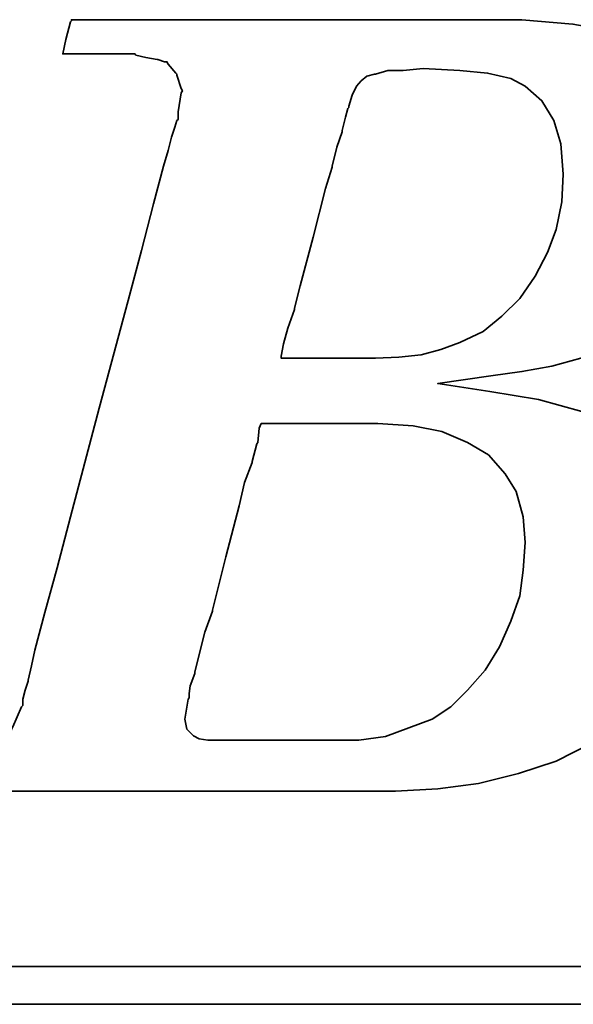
# Model space of a CAD drawing. Header units: millimetres. Extents: x -72 to 190, y -74 to 100.
# Tile 31 of 51: x 118.027 to 118.841, y 1.458 to 2.905. Entities that reach past the tile are written whole.
import ezdxf

# ---------------------------------------------------------------- set-up
doc = ezdxf.new("R2010")
doc.units = ezdxf.units.MM
doc.layers.add('DIM', color=4, linetype='Continuous')
doc.layers.add('layer 1', color=7, linetype='Continuous')

# ---------------------------------------------------------------- blocks, each defined once
blk = doc.blocks.new('TBI MOTION logo(完整正式版)')
at = {"layer": 'layer 1', "color": 22, "lineweight": 35}
for points, knots in [([(-64.65375, -6.86375), (-64.65375, -6.86375), (-64.84375, -7.29625), (-64.84375, -7.29625), (-64.84375, -7.29625), (-64.84375, -7.29625), (-64.86875, -7.34375), (-64.86875, -7.34375), (-64.86875, -7.34375), (-64.86875, -7.34375), (-64.86875, -7.36875), (-64.86875, -7.36875), (-64.86875, -7.36875), (-64.86875, -7.36875), (-65.15375, -7.65375), (-65.15375, -7.65375), (-65.15375, -7.65375), (-65.15375, -7.65375), (-65.17875, -7.65375), (-65.17875, -7.65375), (-65.17875, -7.65375), (-65.17875, -7.65375), (-65.20375, -7.67875), (-65.20375, -7.67875), (-65.20375, -7.67875), (-65.20375, -7.67875), (-65.58875, -7.87125), (-65.58875, -7.87125), (-65.58875, -7.87125), (-65.58875, -7.87125), (-65.63375, -7.87125), (-65.63375, -7.87125), (-65.63375, -7.87125), (-65.63375, -7.87125), (-65.65875, -7.89375), (-65.65875, -7.89375), (-65.65875, -7.89375), (-65.65875, -7.89375), (-66.09375, -7.94375), (-66.09375, -7.94375), (-66.09375, -7.94375), (-66.09375, -7.94375), (-66.11375, -7.94375), (-66.11375, -7.94375), (-66.11375, -7.94375), (-66.11375, -7.94375), (-66.16375, -7.94375), (-66.16375, -7.94375), (-66.16375, -7.94375), (-66.16375, -7.94375), (-66.30875, -7.94375), (-66.30875, -7.94375), (-66.30875, -7.94375), (-66.30875, -7.94375), (-66.69375, -7.94375), (-66.69375, -7.94375), (-66.69375, -7.94375), (-66.69375, -7.94375), (-67.07375, -7.94375), (-67.07375, -7.94375), (-67.07375, -7.94375), (-67.07375, -7.94375), (-67.12375, -7.94375), (-67.12375, -7.94375), (-67.12375, -7.94375), (-67.12375, -7.94375), (-67.12375, -7.96625), (-67.12375, -7.96625), (-67.12375, -7.96625), (-67.12375, -7.96625), (-67.14875, -7.99125), (-67.14875, -7.99125), (-67.14875, -7.99125), (-67.14875, -7.99125), (-67.24375, -8.34875), (-67.24375, -8.34875), (-67.24375, -8.34875), (-67.24375, -8.34875), (-67.31375, -8.68625), (-67.31375, -8.68625), (-67.31375, -8.68625), (-67.31375, -8.68625), (-67.26875, -8.68625), (-67.26875, -8.68625), (-67.26875, -8.68625), (-67.26875, -8.68625), (-67.07375, -8.68625), (-67.07375, -8.68625), (-67.07375, -8.68625), (-67.07375, -8.68625), (-66.54875, -8.68625), (-66.54875, -8.68625), (-66.54875, -8.68625), (-66.54875, -8.68625), (-65.82625, -8.68625), (-65.82625, -8.68625), (-65.82625, -8.68625), (-65.82625, -8.68625), (-65.01375, -8.68625), (-65.01375, -8.68625), (-65.01375, -8.68625), (-65.01375, -8.68625), (-64.05375, -8.68625), (-64.05375, -8.68625), (-64.05375, -8.68625), (-64.05375, -8.68625), (-62.08375, -8.68625), (-62.08375, -8.68625), (-62.08375, -8.68625), (-62.08375, -8.68625), (-60.06875, -8.68625), (-60.06875, -8.68625), (-60.06875, -8.68625), (-60.06875, -8.68625), (-59.10875, -8.68625), (-59.10875, -8.68625), (-59.10875, -8.68625), (-59.10875, -8.68625), (-58.29375, -8.68625), (-58.29375, -8.68625), (-58.29375, -8.68625), (-58.29375, -8.68625), (-57.57375, -8.68625), (-57.57375, -8.68625), (-57.57375, -8.68625), (-57.57375, -8.68625), (-57.04875, -8.68625), (-57.04875, -8.68625), (-57.04875, -8.68625), (-57.04875, -8.68625), (-56.85375, -8.68625), (-56.85375, -8.68625), (-56.85375, -8.68625), (-56.85375, -8.68625), (-56.70875, -8.68625), (-56.70875, -8.68625), (-56.70875, -8.68625), (-56.70875, -8.68625), (-56.61375, -8.68625), (-56.61375, -8.68625), (-56.61375, -8.68625), (-56.61375, -8.68625), (-56.56875, -8.68625), (-56.56875, -8.68625), (-56.56875, -8.68625), (-56.56875, -8.68625), (-55.65375, -8.63875), (-55.65375, -8.63875), (-55.65375, -8.63875), (-55.65375, -8.63875), (-54.76875, -8.51875), (-54.76875, -8.51875), (-54.76875, -8.51875), (-54.76875, -8.51875), (-53.90375, -8.30375), (-53.90375, -8.30375), (-53.90375, -8.30375), (-53.90375, -8.30375), (-53.08875, -8.03875), (-53.08875, -8.03875), (-53.08875, -8.03875), (-53.08875, -8.03875), (-52.34375, -7.65375), (-52.34375, -7.65375), (-52.34375, -7.65375), (-52.34375, -7.65375), (-51.69875, -7.29625), (-51.69875, -7.29625), (-51.69875, -7.29625), (-51.69875, -7.29625), (-51.21875, -6.91125), (-51.21875, -6.91125), (-51.21875, -6.91125), (-51.21875, -6.91125), (-50.83375, -6.50375), (-50.83375, -6.50375), (-50.83375, -6.50375), (-50.83375, -6.50375), (-50.44875, -5.94875), (-50.44875, -5.94875), (-50.44875, -5.94875), (-50.44875, -5.94875), (-50.13875, -5.30375), (-50.13875, -5.30375), (-50.13875, -5.30375), (-50.13875, -5.30375), (-49.99375, -4.65375), (-49.99375, -4.65375), (-49.99375, -4.65375), (-49.99375, -4.65375), (-49.92375, -3.98375), (-49.92375, -3.98375), (-49.92375, -3.98375), (-49.92375, -3.98375), (-49.99375, -3.19374), (-49.99375, -3.19374), (-49.99375, -3.19374), (-49.99375, -3.19374), (-50.23374, -2.44874), (-50.23374, -2.44874), (-50.23374, -2.44874), (-50.23374, -2.44874), (-50.59375, -1.87374), (-50.59375, -1.87374), (-50.59375, -1.87374), (-50.59375, -1.87374), (-51.09875, -1.31874), (-51.09875, -1.31874), (-51.09875, -1.31874), (-51.09875, -1.31874), (-51.74375, -0.81875), (-51.74375, -0.81875), (-51.74375, -0.81875), (-51.74375, -0.81875), (-52.53875, -0.48125), (-52.53875, -0.48125), (-52.53875, -0.48125), (-52.53875, -0.48125), (-53.47375, -0.21875), (-53.47375, -0.21875), (-53.47375, -0.21875), (-53.47375, -0.21875), (-54.52875, -0.04874), (-54.52875, -0.04874), (-54.52875, -0.04874), (-54.52875, -0.04874), (-55.65375, 0.12125), (-55.65375, 0.12125), (-55.65375, 0.12125), (-55.65375, 0.12125), (-54.50375, 0.28624), (-54.50375, 0.28624), (-54.50375, 0.28624), (-54.50375, 0.28624), (-53.83375, 0.38124), (-53.83375, 0.38124), (-53.83375, 0.38124), (-53.83375, 0.38124), (-53.18375, 0.50125), (-53.18375, 0.50125), (-53.18375, 0.50125), (-53.18375, 0.50125), (-52.55875, 0.66874), (-52.55875, 0.66874), (-52.55875, 0.66874), (-52.55875, 0.66874), (-52.03375, 0.86124), (-52.03375, 0.86124), (-52.03375, 0.86124), (-52.03375, 0.86124), (-51.50374, 1.03124), (-51.50374, 1.03124), (-51.50374, 1.03124), (-51.50374, 1.03124), (-51.09875, 1.27125), (-51.09875, 1.27125), (-51.09875, 1.27125), (-51.09875, 1.27125), (-50.71375, 1.48624), (-50.71375, 1.48624), (-50.71375, 1.48624), (-50.71375, 1.48624), (-50.37625, 1.77625), (-50.37625, 1.77625), (-50.37625, 1.77625), (-50.37625, 1.77625), (-49.82375, 2.37625), (-49.82375, 2.37625), (-49.82375, 2.37625), (-49.82375, 2.37625), (-49.41875, 2.99625), (-49.41875, 2.99625), (-49.41875, 2.99625), (-49.41875, 2.99625), (-49.22375, 3.76625), (-49.22375, 3.76625), (-49.22375, 3.76625), (-49.22375, 3.76625), (-49.15375, 4.50874), (-49.15375, 4.50874), (-49.15375, 4.50874), (-49.15375, 4.50874), (-49.20375, 5.25125), (-49.20375, 5.25125), (-49.20375, 5.25125), (-49.20375, 5.25125), (-49.41875, 5.92625), (-49.41875, 5.92625), (-49.41875, 5.92625), (-49.41875, 5.92625), (-49.77875, 6.47625), (-49.77875, 6.47625), (-49.77875, 6.47625), (-49.77875, 6.47625), (-50.33125, 7.02624), (-50.33125, 7.02624), (-50.33125, 7.02624), (-50.33125, 7.02624), (-51.00125, 7.43625), (-51.00125, 7.43625), (-51.00125, 7.43625), (-51.00125, 7.43625), (-51.79375, 7.72625), (-51.79375, 7.72625), (-51.79375, 7.72625), (-51.79375, 7.72625), (-52.72875, 7.89124), (-52.72875, 7.89124), (-52.72875, 7.89124), (-52.72875, 7.89124), (-53.83375, 7.98625), (-53.83375, 7.98625), (-53.83375, 7.98625), (-53.83375, 7.98625), (-53.92875, 7.98625), (-53.92875, 7.98625), (-53.92875, 7.98625), (-53.92875, 7.98625), (-54.26375, 7.98625), (-54.26375, 7.98625), (-54.26375, 7.98625), (-54.26375, 7.98625), (-54.74375, 7.98625), (-54.74375, 7.98625), (-54.74375, 7.98625), (-54.74375, 7.98625), (-55.36875, 7.98625), (-55.36875, 7.98625), (-55.36875, 7.98625), (-55.36875, 7.98625), (-56.13375, 7.98625), (-56.13375, 7.98625), (-56.13375, 7.98625), (-56.13375, 7.98625), (-56.94875, 7.98625), (-56.94875, 7.98625), (-56.94875, 7.98625), (-56.94875, 7.98625), (-58.77625, 7.98625), (-58.77625, 7.98625), (-58.77625, 7.98625), (-58.77625, 7.98625), (-60.59875, 7.98625), (-60.59875, 7.98625), (-60.59875, 7.98625), (-60.59875, 7.98625), (-61.41375, 7.98625), (-61.41375, 7.98625), (-61.41375, 7.98625), (-61.41375, 7.98625), (-62.17875, 7.98625), (-62.17875, 7.98625), (-62.17875, 7.98625), (-62.17875, 7.98625), (-62.80375, 7.98625), (-62.80375, 7.98625), (-62.80375, 7.98625), (-62.80375, 7.98625), (-63.30625, 7.98625), (-63.30625, 7.98625), (-63.30625, 7.98625), (-63.30625, 7.98625), (-63.57375, 7.98625), (-63.57375, 7.98625), (-63.57375, 7.98625), (-63.57375, 7.98625), (-63.57375, 7.96375), (-63.57375, 7.96375), (-63.57375, 7.96375), (-63.57375, 7.96375), (-63.59875, 7.94125), (-63.59875, 7.94125), (-63.59875, 7.94125), (-63.59875, 7.94125), (-63.69375, 7.55625), (-63.69375, 7.55625), (-63.69375, 7.55625), (-63.69375, 7.55625), (-63.76375, 7.24624), (-63.76375, 7.24624), (-63.76375, 7.24624), (-63.76375, 7.24624), (-63.23875, 7.24624), (-63.23875, 7.24624), (-63.23875, 7.24624), (-63.23875, 7.24624), (-62.75875, 7.24624), (-62.75875, 7.24624), (-62.75875, 7.24624), (-62.75875, 7.24624), (-62.61125, 7.24624), (-62.61125, 7.24624), (-62.61125, 7.24624), (-62.61125, 7.24624), (-62.56625, 7.24624), (-62.56625, 7.24624), (-62.56625, 7.24624), (-62.56625, 7.24624), (-62.22875, 7.24624), (-62.22875, 7.24624), (-62.22875, 7.24624), (-62.22875, 7.24624), (-62.20375, 7.24624), (-62.20375, 7.24624), (-62.20375, 7.24624), (-62.20375, 7.24624), (-62.17875, 7.21875), (-62.17875, 7.21875), (-62.17875, 7.21875), (-62.17875, 7.21875), (-61.96375, 7.17125), (-61.96375, 7.17125), (-61.96375, 7.17125), (-61.96375, 7.17125), (-61.72375, 7.12624), (-61.72375, 7.12624), (-61.72375, 7.12624), (-61.72375, 7.12624), (-61.70375, 7.12624), (-61.70375, 7.12624), (-61.70375, 7.12624), (-61.70375, 7.12624), (-61.55875, 7.07624), (-61.55875, 7.07624), (-61.55875, 7.07624), (-61.55875, 7.07624), (-61.50875, 7.07624), (-61.50875, 7.07624), (-61.50875, 7.07624), (-61.50875, 7.07624), (-61.48375, 7.02624), (-61.48375, 7.02624), (-61.48375, 7.02624), (-61.48375, 7.02624), (-61.31875, 6.83375), (-61.31875, 6.83375), (-61.31875, 6.83375), (-61.31875, 6.83375), (-61.29375, 6.81125), (-61.29375, 6.81125), (-61.29375, 6.81125), (-61.29375, 6.81125), (-61.29375, 6.78625), (-61.29375, 6.78625), (-61.29375, 6.78625), (-61.29375, 6.78625), (-61.19875, 6.50124), (-61.19875, 6.50124), (-61.19875, 6.50124), (-61.19875, 6.50124), (-61.17375, 6.45124), (-61.17375, 6.45124), (-61.17375, 6.45124), (-61.17375, 6.45124), (-61.19875, 6.40625), (-61.19875, 6.40625), (-61.19875, 6.40625), (-61.19875, 6.40625), (-61.26875, 5.99624), (-61.26875, 5.99624), (-61.26875, 5.99624), (-61.26875, 5.99624), (-61.26875, 5.85125), (-61.26875, 5.85125), (-61.26875, 5.85125), (-61.26875, 5.85125), (-61.26875, 5.82625), (-61.26875, 5.82625), (-61.26875, 5.82625), (-61.26875, 5.82625), (-61.29375, 5.80625), (-61.29375, 5.80625), (-61.29375, 5.80625), (-61.29375, 5.80625), (-61.34125, 5.66125), (-61.34125, 5.66125), (-61.34125, 5.66125), (-61.34125, 5.66125), (-61.41375, 5.44625), (-61.41375, 5.44625), (-61.41375, 5.44625), (-61.41375, 5.44625), (-61.48375, 5.15625), (-61.48375, 5.15625), (-61.48375, 5.15625), (-61.48375, 5.15625), (-61.58375, 4.82124), (-61.58375, 4.82124), (-61.58375, 4.82124), (-61.58375, 4.82124), (-61.79875, 4.00375), (-61.79875, 4.00375), (-61.79875, 4.00375), (-61.79875, 4.00375), (-62.05875, 2.99625), (-62.05875, 2.99625), (-62.05875, 2.99625), (-62.05875, 2.99625), (-62.34875, 1.91625), (-62.34875, 1.91625), (-62.34875, 1.91625), (-62.34875, 1.91625), (-62.97375, -0.41124), (-62.97375, -0.41124), (-62.97375, -0.41124), (-62.97375, -0.41124), (-63.59875, -2.75875), (-63.59875, -2.75875), (-63.59875, -2.75875), (-63.59875, -2.75875), (-63.88375, -3.86374), (-63.88375, -3.86374), (-63.88375, -3.86374), (-63.88375, -3.86374), (-64.14875, -4.82374), (-64.14875, -4.82374), (-64.14875, -4.82374), (-64.14875, -4.82374), (-64.36375, -5.64125), (-64.36375, -5.64125), (-64.36375, -5.64125), (-64.36375, -5.64125), (-64.43625, -5.97625), (-64.43625, -5.97625), (-64.43625, -5.97625), (-64.43625, -5.97625), (-64.50875, -6.28625), (-64.50875, -6.28625), (-64.50875, -6.28625), (-64.50875, -6.28625), (-64.50875, -6.30875), (-64.50875, -6.30875), (-64.50875, -6.30875), (-64.50875, -6.30875), (-64.57875, -6.50375), (-64.57875, -6.50375), (-64.57875, -6.50375), (-64.57875, -6.50375), (-64.62875, -6.69625), (-64.62875, -6.69625), (-64.62875, -6.69625), (-64.62875, -6.69625), (-64.62875, -6.76875), (-64.62875, -6.76875), (-64.62875, -6.76875), (-64.62875, -6.76875), (-64.62875, -6.81375), (-64.62875, -6.81375), (-64.62875, -6.81375), (-64.62875, -6.81375), (-64.62875, -6.83875), (-64.62875, -6.83875), (-64.62875, -6.83875), (-64.62875, -6.83875), (-64.65375, -6.86375), (-64.65375, -6.86375)], [0, 0, 0, 0, 0.00719424, 0.00719424, 0.00719424, 0.00719424, 0.01438849, 0.01438849, 0.01438849, 0.01438849, 0.02158273, 0.02158273, 0.02158273, 0.02158273, 0.02877698, 0.02877698, 0.02877698, 0.02877698, 0.03597122, 0.03597122, 0.03597122, 0.03597122, 0.04316547, 0.04316547, 0.04316547, 0.04316547, 0.05035971, 0.05035971, 0.05035971, 0.05035971, 0.05755396, 0.05755396, 0.05755396, 0.05755396, 0.0647482, 0.0647482, 0.0647482, 0.0647482, 0.07194245, 0.07194245, 0.07194245, 0.07194245, 0.07913669, 0.07913669, 0.07913669, 0.07913669, 0.08633094, 0.08633094, 0.08633094, 0.08633094, 0.09352518, 0.09352518, 0.09352518, 0.09352518, 0.10071942, 0.10071942, 0.10071942, 0.10071942, 0.10791367, 0.10791367, 0.10791367, 0.10791367, 0.11510791, 0.11510791, 0.11510791, 0.11510791, 0.12230216, 0.12230216, 0.12230216, 0.12230216, 0.1294964, 0.1294964, 0.1294964, 0.1294964, 0.13669065, 0.13669065, 0.13669065, 0.13669065, 0.14388489, 0.14388489, 0.14388489, 0.14388489, 0.15107914, 0.15107914, 0.15107914, 0.15107914, 0.15827338, 0.15827338, 0.15827338, 0.15827338, 0.16546763, 0.16546763, 0.16546763, 0.16546763, 0.17266187, 0.17266187, 0.17266187, 0.17266187, 0.17985612, 0.17985612, 0.17985612, 0.17985612, 0.18705036, 0.18705036, 0.18705036, 0.18705036, 0.1942446, 0.1942446, 0.1942446, 0.1942446, 0.20143885, 0.20143885, 0.20143885, 0.20143885, 0.20863309, 0.20863309, 0.20863309, 0.20863309, 0.21582734, 0.21582734, 0.21582734, 0.21582734, 0.22302158, 0.22302158, 0.22302158, 0.22302158, 0.23021583, 0.23021583, 0.23021583, 0.23021583, 0.23741007, 0.23741007, 0.23741007, 0.23741007, 0.24460432, 0.24460432, 0.24460432, 0.24460432, 0.25179856, 0.25179856, 0.25179856, 0.25179856, 0.25899281, 0.25899281, 0.25899281, 0.25899281, 0.26618705, 0.26618705, 0.26618705, 0.26618705, 0.27338129, 0.27338129, 0.27338129, 0.27338129, 0.28057554, 0.28057554, 0.28057554, 0.28057554, 0.28776978, 0.28776978, 0.28776978, 0.28776978, 0.29496403, 0.29496403, 0.29496403, 0.29496403, 0.30215827, 0.30215827, 0.30215827, 0.30215827, 0.30935252, 0.30935252, 0.30935252, 0.30935252, 0.31654676, 0.31654676, 0.31654676, 0.31654676, 0.32374101, 0.32374101, 0.32374101, 0.32374101, 0.33093525, 0.33093525, 0.33093525, 0.33093525, 0.3381295, 0.3381295, 0.3381295, 0.3381295, 0.34532374, 0.34532374, 0.34532374, 0.34532374, 0.35251799, 0.35251799, 0.35251799, 0.35251799, 0.35971223, 0.35971223, 0.35971223, 0.35971223, 0.36690647, 0.36690647, 0.36690647, 0.36690647, 0.37410072, 0.37410072, 0.37410072, 0.37410072, 0.38129496, 0.38129496, 0.38129496, 0.38129496, 0.38848921, 0.38848921, 0.38848921, 0.38848921, 0.39568345, 0.39568345, 0.39568345, 0.39568345, 0.4028777, 0.4028777, 0.4028777, 0.4028777, 0.41007194, 0.41007194, 0.41007194, 0.41007194, 0.41726619, 0.41726619, 0.41726619, 0.41726619, 0.42446043, 0.42446043, 0.42446043, 0.42446043, 0.43165468, 0.43165468, 0.43165468, 0.43165468, 0.43884892, 0.43884892, 0.43884892, 0.43884892, 0.44604317, 0.44604317, 0.44604317, 0.44604317, 0.45323741, 0.45323741, 0.45323741, 0.45323741, 0.46043165, 0.46043165, 0.46043165, 0.46043165, 0.4676259, 0.4676259, 0.4676259, 0.4676259, 0.47482014, 0.47482014, 0.47482014, 0.47482014, 0.48201439, 0.48201439, 0.48201439, 0.48201439, 0.48920863, 0.48920863, 0.48920863, 0.48920863, 0.49640288, 0.49640288, 0.49640288, 0.49640288, 0.50359712, 0.50359712, 0.50359712, 0.50359712, 0.51079137, 0.51079137, 0.51079137, 0.51079137, 0.51798561, 0.51798561, 0.51798561, 0.51798561, 0.52517986, 0.52517986, 0.52517986, 0.52517986, 0.5323741, 0.5323741, 0.5323741, 0.5323741, 0.53956835, 0.53956835, 0.53956835, 0.53956835, 0.54676259, 0.54676259, 0.54676259, 0.54676259, 0.55395683, 0.55395683, 0.55395683, 0.55395683, 0.56115108, 0.56115108, 0.56115108, 0.56115108, 0.56834532, 0.56834532, 0.56834532, 0.56834532, 0.57553957, 0.57553957, 0.57553957, 0.57553957, 0.58273381, 0.58273381, 0.58273381, 0.58273381, 0.58992806, 0.58992806, 0.58992806, 0.58992806, 0.5971223, 0.5971223, 0.5971223, 0.5971223, 0.60431655, 0.60431655, 0.60431655, 0.60431655, 0.61151079, 0.61151079, 0.61151079, 0.61151079, 0.61870504, 0.61870504, 0.61870504, 0.61870504, 0.62589928, 0.62589928, 0.62589928, 0.62589928, 0.63309353, 0.63309353, 0.63309353, 0.63309353, 0.64028777, 0.64028777, 0.64028777, 0.64028777, 0.64748201, 0.64748201, 0.64748201, 0.64748201, 0.65467626, 0.65467626, 0.65467626, 0.65467626, 0.6618705, 0.6618705, 0.6618705, 0.6618705, 0.66906475, 0.66906475, 0.66906475, 0.66906475, 0.67625899, 0.67625899, 0.67625899, 0.67625899, 0.68345324, 0.68345324, 0.68345324, 0.68345324, 0.69064748, 0.69064748, 0.69064748, 0.69064748, 0.69784173, 0.69784173, 0.69784173, 0.69784173, 0.70503597, 0.70503597, 0.70503597, 0.70503597, 0.71223022, 0.71223022, 0.71223022, 0.71223022, 0.71942446, 0.71942446, 0.71942446, 0.71942446, 0.72661871, 0.72661871, 0.72661871, 0.72661871, 0.73381295, 0.73381295, 0.73381295, 0.73381295, 0.74100719, 0.74100719, 0.74100719, 0.74100719, 0.74820144, 0.74820144, 0.74820144, 0.74820144, 0.75539568, 0.75539568, 0.75539568, 0.75539568, 0.76258993, 0.76258993, 0.76258993, 0.76258993, 0.76978417, 0.76978417, 0.76978417, 0.76978417, 0.77697842, 0.77697842, 0.77697842, 0.77697842, 0.78417266, 0.78417266, 0.78417266, 0.78417266, 0.79136691, 0.79136691, 0.79136691, 0.79136691, 0.79856115, 0.79856115, 0.79856115, 0.79856115, 0.8057554, 0.8057554, 0.8057554, 0.8057554, 0.81294964, 0.81294964, 0.81294964, 0.81294964, 0.82014388, 0.82014388, 0.82014388, 0.82014388, 0.82733813, 0.82733813, 0.82733813, 0.82733813, 0.83453237, 0.83453237, 0.83453237, 0.83453237, 0.84172662, 0.84172662, 0.84172662, 0.84172662, 0.84892086, 0.84892086, 0.84892086, 0.84892086, 0.85611511, 0.85611511, 0.85611511, 0.85611511, 0.86330935, 0.86330935, 0.86330935, 0.86330935, 0.8705036, 0.8705036, 0.8705036, 0.8705036, 0.87769784, 0.87769784, 0.87769784, 0.87769784, 0.88489209, 0.88489209, 0.88489209, 0.88489209, 0.89208633, 0.89208633, 0.89208633, 0.89208633, 0.89928058, 0.89928058, 0.89928058, 0.89928058, 0.90647482, 0.90647482, 0.90647482, 0.90647482, 0.91366906, 0.91366906, 0.91366906, 0.91366906, 0.92086331, 0.92086331, 0.92086331, 0.92086331, 0.92805755, 0.92805755, 0.92805755, 0.92805755, 0.9352518, 0.9352518, 0.9352518, 0.9352518, 0.94244604, 0.94244604, 0.94244604, 0.94244604, 0.94964029, 0.94964029, 0.94964029, 0.94964029, 0.95683453, 0.95683453, 0.95683453, 0.95683453, 0.96402878, 0.96402878, 0.96402878, 0.96402878, 0.97122302, 0.97122302, 0.97122302, 0.97122302, 0.97841727, 0.97841727, 0.97841727, 0.97841727, 0.98561151, 0.98561151, 0.98561151, 0.98561151, 0.99280576, 0.99280576, 0.99280576, 0.99280576, 1, 1, 1, 1]), ([(-57.50375, 6.35625), (-57.50375, 6.35625), (-57.57375, 6.11625), (-57.57375, 6.11625), (-57.57375, 6.11625), (-57.57375, 6.11625), (-57.57375, 6.09125), (-57.57375, 6.09125), (-57.57375, 6.09125), (-57.57375, 6.09125), (-57.59875, 6.06625), (-57.59875, 6.06625), (-57.59875, 6.06625), (-57.59875, 6.06625), (-57.64875, 5.87625), (-57.64875, 5.87625), (-57.64875, 5.87625), (-57.64875, 5.87625), (-57.71875, 5.58875), (-57.71875, 5.58875), (-57.71875, 5.58875), (-57.71875, 5.58875), (-57.71875, 5.56625), (-57.71875, 5.56625), (-57.71875, 5.56625), (-57.71875, 5.56625), (-57.83875, 5.23125), (-57.83875, 5.23125), (-57.83875, 5.23125), (-57.83875, 5.23125), (-57.93625, 4.82124), (-57.93625, 4.82124), (-57.93625, 4.82124), (-57.93625, 4.82124), (-57.93625, 4.79624), (-57.93625, 4.79624), (-57.93625, 4.79624), (-57.93625, 4.79624), (-58.07875, 4.34125), (-58.07875, 4.34125), (-58.07875, 4.34125), (-58.07875, 4.34125), (-58.34375, 3.28625), (-58.34375, 3.28625), (-58.34375, 3.28625), (-58.34375, 3.28625), (-58.62875, 2.23124), (-58.62875, 2.23124), (-58.62875, 2.23124), (-58.62875, 2.23124), (-58.74875, 1.75125), (-58.74875, 1.75125), (-58.74875, 1.75125), (-58.74875, 1.75125), (-58.74875, 1.72625), (-58.74875, 1.72625), (-58.74875, 1.72625), (-58.74875, 1.72625), (-58.89375, 1.31625), (-58.89375, 1.31625), (-58.89375, 1.31625), (-58.89375, 1.31625), (-58.98875, 0.98124), (-58.98875, 0.98124), (-58.98875, 0.98124), (-58.98875, 0.98124), (-59.03875, 0.71625), (-59.03875, 0.71625), (-59.03875, 0.71625), (-59.03875, 0.71625), (-59.03875, 0.66874), (-59.03875, 0.66874), (-59.03875, 0.66874), (-59.03875, 0.66874), (-58.91875, 0.66874), (-58.91875, 0.66874), (-58.91875, 0.66874), (-58.91875, 0.66874), (-58.53375, 0.66874), (-58.53375, 0.66874), (-58.53375, 0.66874), (-58.53375, 0.66874), (-58.10375, 0.66874), (-58.10375, 0.66874), (-58.10375, 0.66874), (-58.10375, 0.66874), (-57.66875, 0.66874), (-57.66875, 0.66874), (-57.66875, 0.66874), (-57.66875, 0.66874), (-57.33375, 0.66874), (-57.33375, 0.66874), (-57.33375, 0.66874), (-57.33375, 0.66874), (-57.09375, 0.66874), (-57.09375, 0.66874), (-57.09375, 0.66874), (-57.09375, 0.66874), (-56.99875, 0.66874), (-56.99875, 0.66874), (-56.99875, 0.66874), (-56.99875, 0.66874), (-56.49375, 0.69374), (-56.49375, 0.69374), (-56.49375, 0.69374), (-56.49375, 0.69374), (-56.01375, 0.74374), (-56.01375, 0.74374), (-56.01375, 0.74374), (-56.01375, 0.74374), (-55.58375, 0.86124), (-55.58375, 0.86124), (-55.58375, 0.86124), (-55.58375, 0.86124), (-55.17375, 1.00624), (-55.17375, 1.00624), (-55.17375, 1.00624), (-55.17375, 1.00624), (-54.67375, 1.24625), (-54.67375, 1.24625), (-54.67375, 1.24625), (-54.67375, 1.24625), (-54.26375, 1.58124), (-54.26375, 1.58124), (-54.26375, 1.58124), (-54.26375, 1.58124), (-53.87875, 1.96374), (-53.87875, 1.96374), (-53.87875, 1.96374), (-53.87875, 1.96374), (-53.54375, 2.44625), (-53.54375, 2.44625), (-53.54375, 2.44625), (-53.54375, 2.44625), (-53.27875, 2.95125), (-53.27875, 2.95125), (-53.27875, 2.95125), (-53.27875, 2.95125), (-53.08875, 3.45124), (-53.08875, 3.45124), (-53.08875, 3.45124), (-53.08875, 3.45124), (-52.96875, 4.05124), (-52.96875, 4.05124), (-52.96875, 4.05124), (-52.96875, 4.05124), (-52.94375, 4.65125), (-52.94375, 4.65125), (-52.94375, 4.65125), (-52.94375, 4.65125), (-52.99375, 5.30125), (-52.99375, 5.30125), (-52.99375, 5.30125), (-52.99375, 5.30125), (-53.13875, 5.80625), (-53.13875, 5.80625), (-53.13875, 5.80625), (-53.13875, 5.80625), (-53.39875, 6.23625), (-53.39875, 6.23625), (-53.39875, 6.23625), (-53.39875, 6.23625), (-53.75875, 6.54875), (-53.75875, 6.54875), (-53.75875, 6.54875), (-53.75875, 6.54875), (-54.07375, 6.71625), (-54.07375, 6.71625), (-54.07375, 6.71625), (-54.07375, 6.71625), (-54.57375, 6.83375), (-54.57375, 6.83375), (-54.57375, 6.83375), (-54.57375, 6.83375), (-55.17375, 6.88625), (-55.17375, 6.88625), (-55.17375, 6.88625), (-55.17375, 6.88625), (-55.96875, 6.93125), (-55.96875, 6.93125), (-55.96875, 6.93125), (-55.96875, 6.93125), (-56.39875, 6.88625), (-56.39875, 6.88625), (-56.39875, 6.88625), (-56.39875, 6.88625), (-56.42125, 6.88625), (-56.42125, 6.88625), (-56.42125, 6.88625), (-56.42125, 6.88625), (-56.73375, 6.88625), (-56.73375, 6.88625), (-56.73375, 6.88625), (-56.73375, 6.88625), (-56.99875, 6.81125), (-56.99875, 6.81125), (-56.99875, 6.81125), (-56.99875, 6.81125), (-57.02375, 6.81125), (-57.02375, 6.81125), (-57.02375, 6.81125), (-57.02375, 6.81125), (-57.18875, 6.76625), (-57.18875, 6.76625), (-57.18875, 6.76625), (-57.18875, 6.76625), (-57.30875, 6.66625), (-57.30875, 6.66625), (-57.30875, 6.66625), (-57.30875, 6.66625), (-57.40875, 6.54875), (-57.40875, 6.54875), (-57.40875, 6.54875), (-57.40875, 6.54875), (-57.50375, 6.35625), (-57.50375, 6.35625)], [0, 0, 0, 0, 0.01851852, 0.01851852, 0.01851852, 0.01851852, 0.03703704, 0.03703704, 0.03703704, 0.03703704, 0.05555556, 0.05555556, 0.05555556, 0.05555556, 0.07407407, 0.07407407, 0.07407407, 0.07407407, 0.09259259, 0.09259259, 0.09259259, 0.09259259, 0.11111111, 0.11111111, 0.11111111, 0.11111111, 0.12962963, 0.12962963, 0.12962963, 0.12962963, 0.14814815, 0.14814815, 0.14814815, 0.14814815, 0.16666667, 0.16666667, 0.16666667, 0.16666667, 0.18518519, 0.18518519, 0.18518519, 0.18518519, 0.2037037, 0.2037037, 0.2037037, 0.2037037, 0.22222222, 0.22222222, 0.22222222, 0.22222222, 0.24074074, 0.24074074, 0.24074074, 0.24074074, 0.25925926, 0.25925926, 0.25925926, 0.25925926, 0.27777778, 0.27777778, 0.27777778, 0.27777778, 0.2962963, 0.2962963, 0.2962963, 0.2962963, 0.31481481, 0.31481481, 0.31481481, 0.31481481, 0.33333333, 0.33333333, 0.33333333, 0.33333333, 0.35185185, 0.35185185, 0.35185185, 0.35185185, 0.37037037, 0.37037037, 0.37037037, 0.37037037, 0.38888889, 0.38888889, 0.38888889, 0.38888889, 0.40740741, 0.40740741, 0.40740741, 0.40740741, 0.42592593, 0.42592593, 0.42592593, 0.42592593, 0.44444444, 0.44444444, 0.44444444, 0.44444444, 0.46296296, 0.46296296, 0.46296296, 0.46296296, 0.48148148, 0.48148148, 0.48148148, 0.48148148, 0.5, 0.5, 0.5, 0.5, 0.51851852, 0.51851852, 0.51851852, 0.51851852, 0.53703704, 0.53703704, 0.53703704, 0.53703704, 0.55555556, 0.55555556, 0.55555556, 0.55555556, 0.57407407, 0.57407407, 0.57407407, 0.57407407, 0.59259259, 0.59259259, 0.59259259, 0.59259259, 0.61111111, 0.61111111, 0.61111111, 0.61111111, 0.62962963, 0.62962963, 0.62962963, 0.62962963, 0.64814815, 0.64814815, 0.64814815, 0.64814815, 0.66666667, 0.66666667, 0.66666667, 0.66666667, 0.68518519, 0.68518519, 0.68518519, 0.68518519, 0.7037037, 0.7037037, 0.7037037, 0.7037037, 0.72222222, 0.72222222, 0.72222222, 0.72222222, 0.74074074, 0.74074074, 0.74074074, 0.74074074, 0.75925926, 0.75925926, 0.75925926, 0.75925926, 0.77777778, 0.77777778, 0.77777778, 0.77777778, 0.7962963, 0.7962963, 0.7962963, 0.7962963, 0.81481481, 0.81481481, 0.81481481, 0.81481481, 0.83333333, 0.83333333, 0.83333333, 0.83333333, 0.85185185, 0.85185185, 0.85185185, 0.85185185, 0.87037037, 0.87037037, 0.87037037, 0.87037037, 0.88888889, 0.88888889, 0.88888889, 0.88888889, 0.90740741, 0.90740741, 0.90740741, 0.90740741, 0.92592593, 0.92592593, 0.92592593, 0.92592593, 0.94444444, 0.94444444, 0.94444444, 0.94444444, 0.96296296, 0.96296296, 0.96296296, 0.96296296, 0.98148148, 0.98148148, 0.98148148, 0.98148148, 1, 1, 1, 1]), ([(-61.03125, -6.57375), (-61.03125, -6.57375), (-61.03125, -6.67125), (-61.03125, -6.67125), (-61.03125, -6.67125), (-61.03125, -6.67125), (-61.05375, -6.69625), (-61.05375, -6.69625), (-61.05375, -6.69625), (-61.05375, -6.69625), (-61.12375, -7.12875), (-61.12375, -7.12875), (-61.12375, -7.12875), (-61.12375, -7.12875), (-61.07875, -7.34375), (-61.07875, -7.34375), (-61.07875, -7.34375), (-61.07875, -7.34375), (-60.93375, -7.48875), (-60.93375, -7.48875), (-60.93375, -7.48875), (-60.93375, -7.48875), (-60.81375, -7.55625), (-60.81375, -7.55625), (-60.81375, -7.55625), (-60.81375, -7.55625), (-60.62375, -7.58375), (-60.62375, -7.58375), (-60.62375, -7.58375), (-60.62375, -7.58375), (-60.30875, -7.58375), (-60.30875, -7.58375), (-60.30875, -7.58375), (-60.30875, -7.58375), (-59.97375, -7.58375), (-59.97375, -7.58375), (-59.97375, -7.58375), (-59.97375, -7.58375), (-59.87875, -7.58375), (-59.87875, -7.58375), (-59.87875, -7.58375), (-59.87875, -7.58375), (-59.63625, -7.58375), (-59.63625, -7.58375), (-59.63625, -7.58375), (-59.63625, -7.58375), (-58.96875, -7.58375), (-58.96875, -7.58375), (-58.96875, -7.58375), (-58.96875, -7.58375), (-58.29375, -7.58375), (-58.29375, -7.58375), (-58.29375, -7.58375), (-58.29375, -7.58375), (-58.05375, -7.58375), (-58.05375, -7.58375), (-58.05375, -7.58375), (-58.05375, -7.58375), (-57.98375, -7.58375), (-57.98375, -7.58375), (-57.98375, -7.58375), (-57.98375, -7.58375), (-57.35875, -7.58375), (-57.35875, -7.58375), (-57.35875, -7.58375), (-57.35875, -7.58375), (-56.78375, -7.50875), (-56.78375, -7.50875), (-56.78375, -7.50875), (-56.78375, -7.50875), (-56.27875, -7.31875), (-56.27875, -7.31875), (-56.27875, -7.31875), (-56.27875, -7.31875), (-55.77375, -7.12875), (-55.77375, -7.12875), (-55.77375, -7.12875), (-55.77375, -7.12875), (-55.36875, -6.86375), (-55.36875, -6.86375), (-55.36875, -6.86375), (-55.36875, -6.86375), (-55.00875, -6.50375), (-55.00875, -6.50375), (-55.00875, -6.50375), (-55.00875, -6.50375), (-54.62375, -6.06875), (-54.62375, -6.06875), (-54.62375, -6.06875), (-54.62375, -6.06875), (-54.31375, -5.56875), (-54.31375, -5.56875), (-54.31375, -5.56875), (-54.31375, -5.56875), (-54.07375, -5.01625), (-54.07375, -5.01625), (-54.07375, -5.01625), (-54.07375, -5.01625), (-53.87875, -4.46374), (-53.87875, -4.46374), (-53.87875, -4.46374), (-53.87875, -4.46374), (-53.80875, -3.91375), (-53.80875, -3.91375), (-53.80875, -3.91375), (-53.80875, -3.91375), (-53.75875, -3.31375), (-53.75875, -3.31375), (-53.75875, -3.31375), (-53.75875, -3.31375), (-53.80875, -2.75875), (-53.80875, -2.75875), (-53.80875, -2.75875), (-53.80875, -2.75875), (-53.95375, -2.20875), (-53.95375, -2.20875), (-53.95375, -2.20875), (-53.95375, -2.20875), (-54.19375, -1.82625), (-54.19375, -1.82625), (-54.19375, -1.82625), (-54.19375, -1.82625), (-54.55375, -1.41875), (-54.55375, -1.41875), (-54.55375, -1.41875), (-54.55375, -1.41875), (-55.00875, -1.15125), (-55.00875, -1.15125), (-55.00875, -1.15125), (-55.00875, -1.15125), (-55.56125, -0.91375), (-55.56125, -0.91375), (-55.56125, -0.91375), (-55.56125, -0.91375), (-56.18125, -0.79375), (-56.18125, -0.79375), (-56.18125, -0.79375), (-56.18125, -0.79375), (-56.94875, -0.74374), (-56.94875, -0.74374), (-56.94875, -0.74374), (-56.94875, -0.74374), (-56.99875, -0.74374), (-56.99875, -0.74374), (-56.99875, -0.74374), (-56.99875, -0.74374), (-57.09375, -0.74374), (-57.09375, -0.74374), (-57.09375, -0.74374), (-57.09375, -0.74374), (-57.38375, -0.74374), (-57.38375, -0.74374), (-57.38375, -0.74374), (-57.38375, -0.74374), (-57.76875, -0.74374), (-57.76875, -0.74374), (-57.76875, -0.74374), (-57.76875, -0.74374), (-58.24625, -0.74374), (-58.24625, -0.74374), (-58.24625, -0.74374), (-58.24625, -0.74374), (-58.72875, -0.74374), (-58.72875, -0.74374), (-58.72875, -0.74374), (-58.72875, -0.74374), (-59.20875, -0.74374), (-59.20875, -0.74374), (-59.20875, -0.74374), (-59.20875, -0.74374), (-59.46875, -0.74374), (-59.46875, -0.74374), (-59.46875, -0.74374), (-59.46875, -0.74374), (-59.51625, -0.83875), (-59.51625, -0.83875), (-59.51625, -0.83875), (-59.51625, -0.83875), (-59.54375, -1.15125), (-59.54375, -1.15125), (-59.54375, -1.15125), (-59.54375, -1.15125), (-59.56375, -1.17874), (-59.56375, -1.17874), (-59.56375, -1.17874), (-59.56375, -1.17874), (-59.66375, -1.55875), (-59.66375, -1.55875), (-59.66375, -1.55875), (-59.66375, -1.55875), (-59.66375, -1.58375), (-59.66375, -1.58375), (-59.66375, -1.58375), (-59.66375, -1.58375), (-59.82875, -2.01874), (-59.82875, -2.01874), (-59.82875, -2.01874), (-59.82875, -2.01874), (-59.94875, -2.52125), (-59.94875, -2.52125), (-59.94875, -2.52125), (-59.94875, -2.52125), (-60.23875, -3.62375), (-60.23875, -3.62375), (-60.23875, -3.62375), (-60.23875, -3.62375), (-60.52375, -4.77624), (-60.52375, -4.77624), (-60.52375, -4.77624), (-60.52375, -4.77624), (-60.52375, -4.79874), (-60.52375, -4.79874), (-60.52375, -4.79874), (-60.52375, -4.79874), (-60.69125, -5.25375), (-60.69125, -5.25375), (-60.69125, -5.25375), (-60.69125, -5.25375), (-60.81375, -5.73625), (-60.81375, -5.73625), (-60.81375, -5.73625), (-60.81375, -5.73625), (-60.90875, -6.11875), (-60.90875, -6.11875), (-60.90875, -6.11875), (-60.90875, -6.11875), (-60.90875, -6.14375), (-60.90875, -6.14375), (-60.90875, -6.14375), (-60.90875, -6.14375), (-61.00375, -6.40875), (-61.00375, -6.40875), (-61.00375, -6.40875), (-61.00375, -6.40875), (-61.03125, -6.57375), (-61.03125, -6.57375)], [0, 0, 0, 0, 0.01694915, 0.01694915, 0.01694915, 0.01694915, 0.03389831, 0.03389831, 0.03389831, 0.03389831, 0.05084746, 0.05084746, 0.05084746, 0.05084746, 0.06779661, 0.06779661, 0.06779661, 0.06779661, 0.08474576, 0.08474576, 0.08474576, 0.08474576, 0.10169492, 0.10169492, 0.10169492, 0.10169492, 0.11864407, 0.11864407, 0.11864407, 0.11864407, 0.13559322, 0.13559322, 0.13559322, 0.13559322, 0.15254237, 0.15254237, 0.15254237, 0.15254237, 0.16949153, 0.16949153, 0.16949153, 0.16949153, 0.18644068, 0.18644068, 0.18644068, 0.18644068, 0.20338983, 0.20338983, 0.20338983, 0.20338983, 0.22033898, 0.22033898, 0.22033898, 0.22033898, 0.23728814, 0.23728814, 0.23728814, 0.23728814, 0.25423729, 0.25423729, 0.25423729, 0.25423729, 0.27118644, 0.27118644, 0.27118644, 0.27118644, 0.28813559, 0.28813559, 0.28813559, 0.28813559, 0.30508475, 0.30508475, 0.30508475, 0.30508475, 0.3220339, 0.3220339, 0.3220339, 0.3220339, 0.33898305, 0.33898305, 0.33898305, 0.33898305, 0.3559322, 0.3559322, 0.3559322, 0.3559322, 0.37288136, 0.37288136, 0.37288136, 0.37288136, 0.38983051, 0.38983051, 0.38983051, 0.38983051, 0.40677966, 0.40677966, 0.40677966, 0.40677966, 0.42372881, 0.42372881, 0.42372881, 0.42372881, 0.44067797, 0.44067797, 0.44067797, 0.44067797, 0.45762712, 0.45762712, 0.45762712, 0.45762712, 0.47457627, 0.47457627, 0.47457627, 0.47457627, 0.49152542, 0.49152542, 0.49152542, 0.49152542, 0.50847458, 0.50847458, 0.50847458, 0.50847458, 0.52542373, 0.52542373, 0.52542373, 0.52542373, 0.54237288, 0.54237288, 0.54237288, 0.54237288, 0.55932203, 0.55932203, 0.55932203, 0.55932203, 0.57627119, 0.57627119, 0.57627119, 0.57627119, 0.59322034, 0.59322034, 0.59322034, 0.59322034, 0.61016949, 0.61016949, 0.61016949, 0.61016949, 0.62711864, 0.62711864, 0.62711864, 0.62711864, 0.6440678, 0.6440678, 0.6440678, 0.6440678, 0.66101695, 0.66101695, 0.66101695, 0.66101695, 0.6779661, 0.6779661, 0.6779661, 0.6779661, 0.69491525, 0.69491525, 0.69491525, 0.69491525, 0.71186441, 0.71186441, 0.71186441, 0.71186441, 0.72881356, 0.72881356, 0.72881356, 0.72881356, 0.74576271, 0.74576271, 0.74576271, 0.74576271, 0.76271186, 0.76271186, 0.76271186, 0.76271186, 0.77966102, 0.77966102, 0.77966102, 0.77966102, 0.79661017, 0.79661017, 0.79661017, 0.79661017, 0.81355932, 0.81355932, 0.81355932, 0.81355932, 0.83050847, 0.83050847, 0.83050847, 0.83050847, 0.84745763, 0.84745763, 0.84745763, 0.84745763, 0.86440678, 0.86440678, 0.86440678, 0.86440678, 0.88135593, 0.88135593, 0.88135593, 0.88135593, 0.89830508, 0.89830508, 0.89830508, 0.89830508, 0.91525424, 0.91525424, 0.91525424, 0.91525424, 0.93220339, 0.93220339, 0.93220339, 0.93220339, 0.94915254, 0.94915254, 0.94915254, 0.94915254, 0.96610169, 0.96610169, 0.96610169, 0.96610169, 0.98305085, 0.98305085, 0.98305085, 0.98305085, 1, 1, 1, 1]), ([(75.90875, -9.47875), (75.90875, -9.47875), (75.90875, -12.28625), (75.90875, -12.28625), (75.90875, -12.28625), (75.90875, -12.28625), (75.90875, -12.47875), (75.90875, -12.47875), (75.90875, -12.47875), (75.90875, -12.47875), (75.71625, -12.47875), (75.71625, -12.47875), (75.71625, -12.47875), (75.71625, -12.47875), (-88.32875, -12.47875), (-88.32875, -12.47875), (-88.32875, -12.47875), (-88.32875, -12.47875), (-88.32875, -13.29375), (-88.32875, -13.29375), (-88.32875, -13.29375), (-88.32875, -13.29375), (82.89125, -13.29375), (82.89125, -13.29375), (82.89125, -13.29375), (82.89125, -13.29375), (75.90875, -9.47875), (75.90875, -9.47875)], [0, 0, 0, 0, 0.14285714, 0.14285714, 0.14285714, 0.14285714, 0.28571429, 0.28571429, 0.28571429, 0.28571429, 0.42857143, 0.42857143, 0.42857143, 0.42857143, 0.57142857, 0.57142857, 0.57142857, 0.57142857, 0.71428571, 0.71428571, 0.71428571, 0.71428571, 0.85714286, 0.85714286, 0.85714286, 0.85714286, 1, 1, 1, 1])]:
    blk.add_open_spline(points, degree=3, knots=knots, dxfattribs=at)

msp = doc.modelspace()

# ---------------------------------------------------------------- block references
at = {"layer": 'DIM', "color": 7, "xscale": 0.0680060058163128, "yscale": 0.0680060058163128, "zscale": 0.0680060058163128}
msp.add_blockref('TBI MOTION logo(完整正式版)', (122.4267, 2.3618), dxfattribs=at)

doc.saveas('drawing.dxf')
